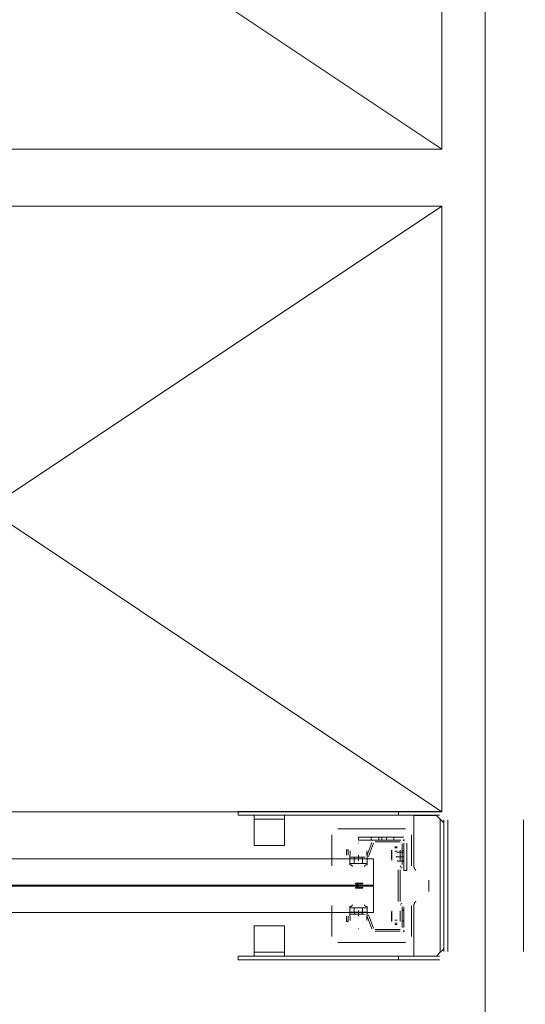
# Model space of a CAD drawing. Header units: millimetres. Extents: x -12989 to 357906, y -50379 to 30884.
# Tile 136 of 256: x 17384 to 18052, y 612 to 1913. Entities that reach past the tile are written whole.
import ezdxf
from ezdxf.enums import TextEntityAlignment as Align

# ---------------------------------------------------------------- set-up
doc = ezdxf.new("R2010")
doc.units = ezdxf.units.MM
doc.header["$MEASUREMENT"] = 0
doc.linetypes.add('MITTE2', pattern=[112.5, 75, -12.5, 12.5, -12.5])
doc.layers.add('Nowe_A_WYM_ZEWNETRZNE', color=7, linetype='Continuous')
doc.layers.add('Nowe_Warstwa IFC.Import IFC', color=7, linetype='Continuous')
for name, color, linetype, lineweight in [('Nowe_A_WYM_ZEWNETRZNE_Nr_pióra__1', 7, 'Continuous', 13), ('Nowe_A_WYM_ZEWNETRZNE_Nr_pióra__45', 7, 'Continuous', 15), ('Nowe_A_WYM_ZEWNETRZNE_Nr_pióra__85', 7, 'Continuous', 13), ('Nowe_REGAŁY_Nr_pióra__18', 9, 'Continuous', 13), ('Nowe_Warstwa IFC.Import IFC_Nr_pióra__1', 7, 'Continuous', 13), ('Nowe_Warstwa IFC.Import IFC_Nr_pióra__4', 7, 'Continuous', 13)]:
    doc.layers.add(name, color=color, linetype=linetype, lineweight=lineweight)
doc.styles.add('STYL_AUTOMATYCZNY_2', font='arial.ttf')
doc.styles.add('STYL_AUTOMATYCZNY_3', font='arial.ttf')
doc.dimstyles.new('STYL_AUTOMATYCZNY__1', dxfattribs={"dimtxt": 139.999998, "dimasz": 71.25, "dimexe": 0.18, "dimexo": 0.0625, "dimgap": 0, "dimtad": 1, "dimtih": 1, "dimtoh": 1, "dimdec": 0, "dimlfac": 0.1, "dimzin": 0, "dimdsep": 46, "dimtxsty": 'STYL_AUTOMATYCZNY_3', "dimblk": 'ARROWHEAD_6', "dimblk1": 'ARROWHEAD_6', "dimblk2": 'ARROWHEAD_6', "dimcen": 0.09, "dimse1": 1, "dimse2": 1, "dimclrd": 7, "dimclre": 7, "dimclrt": 7, "dimadec": 0, "dimazin": 0, "dimtfac": 1, "dimtdec": 4, "dimtmove": 0, "dimatfit": 3, "dimfxl": 0, "dimtolj": 1, "dimtzin": 0, "dimarcsym": 0})
doc.dimstyles.new('STYL_AUTOMATYCZNY__2', dxfattribs={"dimtxt": 139.999998, "dimasz": 71.25, "dimexe": 0.18, "dimexo": 0.0625, "dimgap": 0, "dimtad": 1, "dimdec": 0, "dimlfac": 0.1, "dimzin": 0, "dimdsep": 46, "dimtxsty": 'STYL_AUTOMATYCZNY_3', "dimblk": 'ARROWHEAD_6', "dimblk1": 'ARROWHEAD_6', "dimblk2": 'ARROWHEAD_6', "dimcen": 0.09, "dimse1": 1, "dimse2": 1, "dimclrd": 7, "dimclre": 7, "dimclrt": 7, "dimadec": 0, "dimazin": 0, "dimtfac": 1, "dimtdec": 4, "dimtmove": 0, "dimatfit": 3, "dimfxl": 0, "dimtolj": 1, "dimtzin": 0, "dimarcsym": 0})

# ---------------------------------------------------------------- blocks, each defined once
blk = doc.blocks.new('Standardowy znacznik osi[100]_1', base_point=(17999.3, 17223.7))
at = {"layer": 'Nowe_Warstwa IFC.Import IFC_Nr_pióra__4', "color": 7, "linetype": 'Continuous', "lineweight": 13}
blk.add_line((17999.3, 17223.7), (17999.3, -2567.4), dxfattribs=at)
at = {"layer": 'Nowe_Warstwa IFC.Import IFC_Nr_pióra__1', "color": 7, "lineweight": 13, "style": 'STYL_AUTOMATYCZNY_2'}
for tag, p in [('AC_MarkerText_1_0', (17999.3, 17561.2)), ('AC_MarkerText_1_1', (17999.3, -2729.9))]:
    blk.add_attdef(tag, text='', height=175, rotation=360, dxfattribs=at).set_placement(p, align=Align.TOP_CENTER)
blk = doc.blocks.new('*D267')
at = {"layer": 'Nowe_A_WYM_ZEWNETRZNE_Nr_pióra__45', "color": 7, "linetype": 'Continuous', "lineweight": 15}
for p, q in [((-1341, 187.5), (-1266, 112.5)), ((-1341, 37.5), (-1266, -37.5))]:
    blk.add_line(p, q, dxfattribs=at)
at = {"layer": 'Nowe_A_WYM_ZEWNETRZNE_Nr_pióra__85', "color": 7, "linetype": 'Continuous', "lineweight": 13}
for p, q in [((-1303.5, 150), (-1303.5, 6849.8)), ((-1233.2, 150), (-1373.8, 150)), ((-1303.5, 0), (-1303.5, 150)), ((-1233.2, 0), (-1373.8, 0)), ((-1303.5, -56.2), (-1303.5, 0))]:
    blk.add_line(p, q, dxfattribs=at)
at = {"layer": 'Nowe_A_WYM_ZEWNETRZNE_Nr_pióra__1', "color": 7, "lineweight": 13, "insert": (-1331.5, -251.1), "char_height": 140, "attachment_point": 7, "rotation": 90, "style": 'STYL_AUTOMATYCZNY_3'}
blk.add_mtext('\\A1;{\\pql;\\fArial|b0|i0|c238|p0;\\W1.000000;15}', dxfattribs=at)
blk = doc.blocks.new('ARROWHEAD_6')
at = {"color": 0, "linetype": 'Continuous', "lineweight": 0}
for p, q in [((-0.5, -0.5), (0.5, 0.5)), ((0, 0), (-1, 0))]:
    blk.add_line(p, q, dxfattribs=at)
blk = doc.blocks.new('*D268')
at = {"layer": 'Nowe_A_WYM_ZEWNETRZNE_Nr_pióra__45', "color": 7, "linetype": 'Continuous', "lineweight": 15}
blk.add_line((-1341, 187.5), (-1266, 112.5), dxfattribs=at)
at = {"layer": 'Nowe_A_WYM_ZEWNETRZNE_Nr_pióra__85', "color": 7, "linetype": 'Continuous', "lineweight": 13}
blk.add_line((-1303.5, 150), (-1303.5, 6849.8), dxfattribs=at)
blk = doc.blocks.new('*D269')
at = {"layer": 'Nowe_A_WYM_ZEWNETRZNE_Nr_pióra__45', "color": 7, "linetype": 'Continuous', "lineweight": 15}
for p, q in [((-1341, 6887.3), (-1266, 6812.3)), ((-1341, 187.5), (-1266, 112.5))]:
    blk.add_line(p, q, dxfattribs=at)
at = {"layer": 'Nowe_A_WYM_ZEWNETRZNE_Nr_pióra__85', "color": 7, "linetype": 'Continuous', "lineweight": 13}
for p, q in [((-1233.2, 6849.8), (-1373.8, 6849.8)), ((-1303.5, 150), (-1303.5, 6849.8))]:
    blk.add_line(p, q, dxfattribs=at)
at = {"layer": 'Nowe_A_WYM_ZEWNETRZNE_Nr_pióra__1', "color": 7, "lineweight": 13, "char_height": 140, "attachment_point": 7, "rotation": 90, "style": 'STYL_AUTOMATYCZNY_3'}
for s, insert in [('\\A1;{\\pql;\\fArial|b0|i0|c238|p0;\\W1.000000;15}', (-1331.5, 6598.8)), ('\\A1;{\\pql;\\fArial|b0|i0|c238|p0;\\W1.000000;670}', (-1331.5, 3233))]:
    blk.add_mtext(s, dxfattribs=dict(at, insert=insert))
blk = doc.blocks.new('*D308')
at = {"layer": 'Nowe_A_WYM_ZEWNETRZNE_Nr_pióra__45', "color": 7, "linetype": 'Continuous', "lineweight": 15}
for p, q in [((37171.6, 187.5), (37246.6, 112.5)), ((37171.6, 37.5), (37246.6, -37.5))]:
    blk.add_line(p, q, dxfattribs=at)
at = {"layer": 'Nowe_A_WYM_ZEWNETRZNE_Nr_pióra__85', "color": 7, "linetype": 'Continuous', "lineweight": 13}
for p, q in [((37209.1, 150), (37209.1, 14850)), ((37279.4, 150), (37138.8, 150)), ((37209.1, 0), (37209.1, 150)), ((37279.4, 0), (37138.8, 0)), ((37209.1, -56.2), (37209.1, 0))]:
    blk.add_line(p, q, dxfattribs=at)
at = {"layer": 'Nowe_A_WYM_ZEWNETRZNE_Nr_pióra__1', "color": 7, "lineweight": 13, "insert": (37181.1, -251.1), "char_height": 140, "attachment_point": 7, "rotation": 90, "style": 'STYL_AUTOMATYCZNY_3'}
blk.add_mtext('\\A1;{\\pql;\\fArial|b0|i0|c238|p0;\\W1.000000;15}', dxfattribs=at)
blk = doc.blocks.new('*D310')
at = {"layer": 'Nowe_A_WYM_ZEWNETRZNE_Nr_pióra__45', "color": 7, "linetype": 'Continuous', "lineweight": 15}
for p, q in [((37171.6, 14887.5), (37246.6, 14812.5)), ((37171.6, 187.5), (37246.6, 112.5))]:
    blk.add_line(p, q, dxfattribs=at)
at = {"layer": 'Nowe_A_WYM_ZEWNETRZNE_Nr_pióra__85', "color": 7, "linetype": 'Continuous', "lineweight": 13}
for p, q in [((37209.1, 150), (37209.1, 14850)), ((37279.4, 150), (37138.8, 150)), ((37209.1, 0), (37209.1, 150))]:
    blk.add_line(p, q, dxfattribs=at)
at = {"layer": 'Nowe_A_WYM_ZEWNETRZNE_Nr_pióra__1', "color": 7, "lineweight": 13, "char_height": 140, "attachment_point": 7, "rotation": 90, "style": 'STYL_AUTOMATYCZNY_3'}
for s, insert in [('\\A1;{\\pql;\\fArial|b0|i0|c238|p0;\\W1.000000;15}', (37181.1, 14598.9)), ('\\A1;{\\pql;\\fArial|b0|i0|c238|p0;\\W1.000000;1\xa0470}', (37181.1, 7153))]:
    blk.add_mtext(s, dxfattribs=dict(at, insert=insert))
blk = doc.blocks.new('*D311')
at = {"layer": 'Nowe_A_WYM_ZEWNETRZNE_Nr_pióra__45', "color": 7, "linetype": 'Continuous', "lineweight": 15}
blk.add_line((37171.6, 14887.5), (37246.6, 14812.5), dxfattribs=at)
at = {"layer": 'Nowe_A_WYM_ZEWNETRZNE_Nr_pióra__85', "color": 7, "linetype": 'Continuous', "lineweight": 13}
blk.add_line((37209.1, 150), (37209.1, 14850), dxfattribs=at)
blk = doc.blocks.new('*D312')
at = {"layer": 'Nowe_A_WYM_ZEWNETRZNE_Nr_pióra__45', "color": 7, "linetype": 'Continuous', "lineweight": 15}
for p, q in [((37246.6, 14962.5), (37171.6, 15037.5)), ((37171.6, 14887.5), (37246.6, 14812.5))]:
    blk.add_line(p, q, dxfattribs=at)
at = {"layer": 'Nowe_A_WYM_ZEWNETRZNE_Nr_pióra__85', "color": 7, "linetype": 'Continuous', "lineweight": 13}
for p, q in [((37209.1, 15000), (37209.1, 15056.3)), ((37279.4, 15000), (37138.8, 15000)), ((37209.1, 14850), (37209.1, 15000)), ((37279.4, 14850), (37138.8, 14850)), ((37209.1, 150), (37209.1, 14850))]:
    blk.add_line(p, q, dxfattribs=at)
blk = doc.blocks.new('*D325')
at = {"layer": 'Nowe_A_WYM_ZEWNETRZNE_Nr_pióra__45', "color": 7, "linetype": 'Continuous', "lineweight": 15}
for p, q in [((5753.2, -1542.1), (5678.2, -1617.1)), ((36387.5, -1542.1), (36312.5, -1617.1))]:
    blk.add_line(p, q, dxfattribs=at)
at = {"layer": 'Nowe_A_WYM_ZEWNETRZNE_Nr_pióra__85', "color": 7, "linetype": 'Continuous', "lineweight": 13}
for p, q in [((5715.7, -1649.9), (5715.7, -1509.3)), ((36350, -1649.9), (36350, -1509.3)), ((5715.7, -1579.6), (36350, -1579.6))]:
    blk.add_line(p, q, dxfattribs=at)
at = {"layer": 'Nowe_A_WYM_ZEWNETRZNE_Nr_pióra__1', "color": 7, "lineweight": 13, "char_height": 140, "attachment_point": 7, "style": 'STYL_AUTOMATYCZNY_3'}
for s, insert in [('\\A1;{\\pql;\\fArial|b0|i0|c238|p0;\\W1.000000;3\xa0063}', (20685.9, -1551.6)), ('\\A1;{\\pql;\\fArial|b0|i0|c238|p0;\\W1.000000;15}', (36098.9, -1551.6))]:
    blk.add_mtext(s, dxfattribs=dict(at, insert=insert))
blk = doc.blocks.new('*D327')
at = {"layer": 'Nowe_A_WYM_ZEWNETRZNE_Nr_pióra__45', "color": 7, "linetype": 'Continuous', "lineweight": 15}
for p, q in [((36387.5, -1542.1), (36312.5, -1617.1)), ((36462.5, -1617.1), (36537.5, -1542.1))]:
    blk.add_line(p, q, dxfattribs=at)
at = {"layer": 'Nowe_A_WYM_ZEWNETRZNE_Nr_pióra__85', "color": 7, "linetype": 'Continuous', "lineweight": 13}
for p, q in [((36350, -1649.9), (36350, -1509.3)), ((36500, -1649.9), (36500, -1509.3)), ((5715.7, -1579.6), (36350, -1579.6)), ((36350, -1579.6), (36500, -1579.6)), ((36500, -1579.6), (36556.2, -1579.6))]:
    blk.add_line(p, q, dxfattribs=at)
blk = doc.blocks.new('*D397')
at = {"layer": 'Nowe_A_WYM_ZEWNETRZNE_Nr_pióra__45', "color": 7, "linetype": 'Continuous', "lineweight": 15}
for p, q in [((1158.9, 187.5), (1233.9, 112.5)), ((1158.9, 37.5), (1233.9, -37.5))]:
    blk.add_line(p, q, dxfattribs=at)
at = {"layer": 'Nowe_A_WYM_ZEWNETRZNE_Nr_pióra__85', "color": 7, "linetype": 'Continuous', "lineweight": 13}
for p, q in [((1196.4, 150), (1196.4, 3150)), ((1266.7, 150), (1126.1, 150)), ((1196.4, 0), (1196.4, 150)), ((1266.7, 0), (1126.1, 0)), ((1196.4, -56.2), (1196.4, 0))]:
    blk.add_line(p, q, dxfattribs=at)
at = {"layer": 'Nowe_A_WYM_ZEWNETRZNE_Nr_pióra__1', "color": 7, "lineweight": 13, "insert": (1168.4, -251.1), "char_height": 140, "attachment_point": 7, "rotation": 90, "style": 'STYL_AUTOMATYCZNY_3'}
blk.add_mtext('\\A1;{\\pql;\\fArial|b0|i0|c238|p0;\\W1.000000;15}', dxfattribs=at)
blk = doc.blocks.new('*D398')
at = {"layer": 'Nowe_A_WYM_ZEWNETRZNE_Nr_pióra__45', "color": 7, "linetype": 'Continuous', "lineweight": 15}
for p, q in [((1158.9, 3187.5), (1233.9, 3112.5)), ((1158.9, 187.5), (1233.9, 112.5))]:
    blk.add_line(p, q, dxfattribs=at)
at = {"layer": 'Nowe_A_WYM_ZEWNETRZNE_Nr_pióra__85', "color": 7, "linetype": 'Continuous', "lineweight": 13}
for p, q in [((1266.7, 3150), (1126.1, 3150)), ((1196.4, 150), (1196.4, 3150))]:
    blk.add_line(p, q, dxfattribs=at)
at = {"layer": 'Nowe_A_WYM_ZEWNETRZNE_Nr_pióra__1', "color": 7, "lineweight": 13, "char_height": 140, "attachment_point": 7, "rotation": 90, "style": 'STYL_AUTOMATYCZNY_3'}
for s, insert in [('\\A1;{\\pql;\\fArial|b0|i0|c238|p0;\\W1.000000;15}', (1168.4, 2898.9)), ('\\A1;{\\pql;\\fArial|b0|i0|c238|p0;\\W1.000000;300}', (1168.4, 1383))]:
    blk.add_mtext(s, dxfattribs=dict(at, insert=insert))
blk = doc.blocks.new('*D406')
at = {"layer": 'Nowe_A_WYM_ZEWNETRZNE_Nr_pióra__45', "color": 7, "linetype": 'Continuous', "lineweight": 15}
for p, q in [((4921.7, 187.5), (4996.7, 112.5)), ((4921.7, 37.5), (4996.7, -37.5))]:
    blk.add_line(p, q, dxfattribs=at)
at = {"layer": 'Nowe_A_WYM_ZEWNETRZNE_Nr_pióra__85', "color": 7, "linetype": 'Continuous', "lineweight": 13}
for p, q in [((4959.2, 150), (4959.2, 1850)), ((5029.5, 150), (4888.9, 150)), ((4959.2, 0), (4959.2, 150)), ((5029.5, 0), (4888.9, 0)), ((4959.2, -56.2), (4959.2, 0))]:
    blk.add_line(p, q, dxfattribs=at)
at = {"layer": 'Nowe_A_WYM_ZEWNETRZNE_Nr_pióra__1', "color": 7, "lineweight": 13, "insert": (4931.2, -251.1), "char_height": 140, "attachment_point": 7, "rotation": 90, "style": 'STYL_AUTOMATYCZNY_3'}
blk.add_mtext('\\A1;{\\pql;\\fArial|b0|i0|c238|p0;\\W1.000000;15}', dxfattribs=at)
blk = doc.blocks.new('*D407')
at = {"layer": 'Nowe_A_WYM_ZEWNETRZNE_Nr_pióra__45', "color": 7, "linetype": 'Continuous', "lineweight": 15}
for p, q in [((4921.7, 1887.5), (4996.7, 1812.5)), ((4921.7, 187.5), (4996.7, 112.5))]:
    blk.add_line(p, q, dxfattribs=at)
at = {"layer": 'Nowe_A_WYM_ZEWNETRZNE_Nr_pióra__85', "color": 7, "linetype": 'Continuous', "lineweight": 13}
for p, q in [((5029.5, 1850), (4888.9, 1850)), ((4959.2, 150), (4959.2, 1850))]:
    blk.add_line(p, q, dxfattribs=at)
at = {"layer": 'Nowe_A_WYM_ZEWNETRZNE_Nr_pióra__1', "color": 7, "lineweight": 13, "char_height": 140, "attachment_point": 7, "rotation": 90, "style": 'STYL_AUTOMATYCZNY_3'}
for s, insert in [('\\A1;{\\pql;\\fArial|b0|i0|c238|p0;\\W1.000000;15}', (4931.2, 1598.9)), ('\\A1;{\\pql;\\fArial|b0|i0|c238|p0;\\W1.000000;170}', (4931.2, 733))]:
    blk.add_mtext(s, dxfattribs=dict(at, insert=insert))

msp = doc.modelspace()

# ---------------------------------------------------------------- linework, layer by layer
at = {"layer": 'Nowe_REGAŁY_Nr_pióra__18', "color": 9, "linetype": 'Continuous', "lineweight": 13}
for p, q in [((17673, 862), (17673, 867)), ((17939, 867), (17673, 867)), ((17673, 862), (17939, 862)), ((17694.2, 860), (17694.2, 862)), ((17694.2, 860), (17694.2, 857)), ((17734.2, 862), (17734.2, 860)), ((17734.2, 857), (17734.2, 860)), ((17885, 862), (17885, 867)), ((17908, 861.8), (17905, 861.8)), ((17905, 796.4), (17905, 861.8)), ((17908, 861.8), (17934, 861.8)), ((17934, 861.8), (17935, 861.8)), ((17940, 856.8), (17935, 861.8)), ((17734.2, 857), (17694.2, 857)), ((17694.2, 851), (17694.2, 857)), ((17694.2, 825), (17694.2, 851)), ((17734.2, 857), (17734.2, 851)), ((17734.2, 851), (17734.2, 825)), ((17940, 856.8), (17943, 853.8)), ((17940, 681), (17940, 856.8)), ((17945, 851.8), (17943, 853.8)), ((17945, 856), (17945, 682)), ((17950, 856), (17950, 682)), ((18050, 856), (18050, 682)), ((17797, 836), (17797, 795.2)), ((17894, 844), (17805, 844)), ((17892, 833), (17832, 833)), ((17832, 829), (17832, 833)), ((17849, 829), (17849, 833)), ((17859, 829), (17859, 833)), ((17863, 829), (17863, 833)), ((17869, 829), (17869, 833)), ((17879, 829), (17879, 833)), ((17902, 795.2), (17902, 836)), ((17694.2, 825), (17694.2, 822)), ((17734.2, 822), (17694.2, 822)), ((17734.2, 822), (17734.2, 825)), ((17832.2, 825.6), (17831.8, 825.6)), ((17832, 829), (17888, 829)), ((17849.7, 825.9), (17843.3, 808.4)), ((17845.4, 807.6), (17851.8, 825.1)), ((17887.2, 829), (17854.1, 829)), ((17854.1, 826.8), (17887.2, 826.8)), ((17883.1, 820.1), (17879.9, 820.1)), ((17889.7, 824.3), (17889.7, 797.1)), ((17892.9, 829), (17891.1, 829)), ((17892, 829.9), (17892, 828.1)), ((17892, 825), (17892, 789)), ((17892, 797.1), (17892, 824.3)), ((17896, 789), (17896, 825)), ((17816.2, 816.5), (17816.2, 809.3)), ((17818.5, 816.5), (17816.2, 816.5)), ((17818.5, 809.3), (17818.5, 816.5)), ((17820.9, 815), (17820.5, 804.3)), ((17841, 806.8), (17821, 806.8)), ((17826.8, 806.8), (17826.8, 804.5)), ((17837.1, 806.8), (17837.1, 804.5)), ((17843.5, 804.3), (17843.1, 815)), ((17875.9, 816.1), (17875.9, 803.9)), ((17876, 811.7), (17876, 815.9)), ((17876, 805.1), (17876, 811.7)), ((17880, 818.8), (17883, 818.8)), ((17880, 814.5), (17883, 814.5)), ((17882.1, 807.9), (17882.1, 806.6)), ((17883.1, 812.3), (17884.5, 813.3)), ((17892, 807.3), (17883.2, 807.3)), ((17892, 813.3), (17884.5, 813.3)), ((17887, 815.9), (17887, 811.7)), ((17887, 811.7), (17887, 805.1)), ((17887.1, 803.9), (17887.1, 816.1)), ((17892, 815.5), (17889.7, 815.5)), ((17820.5, 804.3), (17820.5, 804.3)), ((17820.5, 804.3), (17820.5, 797.8)), ((17820.6, 798.3), (17820.6, 804.3)), ((17821, 804.3), (17820.6, 804.3)), ((17821, 798.3), (17820.6, 798.3)), ((17821, 804.5), (17841, 804.5)), ((17831.9, 804.3), (17821, 804.3)), ((17821, 798.3), (17831.9, 798.3)), ((17826.5, 804.3), (17826.5, 798.3)), ((17832.1, 804.3), (17831.9, 804.3)), ((17832.1, 798.3), (17831.9, 798.3)), ((17843, 804.3), (17832.1, 804.3)), ((17832.1, 798.3), (17843, 798.3)), ((17837.5, 804.3), (17837.5, 798.3)), ((17843.4, 804.3), (17843, 804.3)), ((17843.4, 798.3), (17843, 798.3)), ((17843.4, 798.5), (17843.4, 804.3)), ((17843.5, 797.8), (17843.5, 804.3)), ((17843.5, 804.3), (17843.5, 804.3)), ((17843.5, 800), (17843.5, 796.6)), ((17875.9, 803.9), (17876, 803.9)), ((17876, 802.3), (17876, 805.1)), ((17876, 803.9), (17876, 802.3)), ((17876, 802.3), (17876, 802.3)), ((17876, 802.3), (17876, 802.3)), ((17884.5, 801.2), (17883.1, 802.2)), ((17892, 801.2), (17884.5, 801.2)), ((17887, 802.3), (17887, 805.1)), ((17887, 802.3), (17887, 803.9)), ((17887, 803.9), (17887.1, 803.9)), ((17887, 802.3), (17887, 802.3)), ((17887, 802.3), (17887, 802.3)), ((17888.5, 794.9), (17887.1, 794.1)), ((17889.7, 802), (17892, 802)), ((17889.7, 801.5), (17892, 801.5)), ((17884.7, 790), (17884.7, 748)), ((17887, 748), (17887, 790)), ((17888.2, 792.1), (17889.6, 792.9)), ((17896, 789), (17892, 789)), ((17832.1, 769), (17828.2, 766.4)), ((17828.3, 771.6), (17832.1, 769)), ((17837.5, 772.5), (17828.5, 772.5)), ((17830.1, 771.5), (17837.5, 771.5)), ((17833.2, 769.5), (17830.1, 771.5)), ((17830.1, 766.5), (17833.2, 768.5)), ((17925, 761.4), (17925, 776.4)), ((17828.5, 765.5), (17837.5, 765.5)), ((17837.5, 766.5), (17830.1, 766.5)), ((17797, 742.9), (17797, 702)), ((17820.5, 738), (17820.5, 741.4)), ((17843.5, 741.4), (17843.5, 738)), ((17887.1, 743.9), (17888.5, 743.1)), ((17889.6, 745.1), (17888.2, 745.9)), ((17902, 702), (17902, 742.9)), ((17905, 676), (17905, 741.5)), ((17816.2, 728.8), (17816.2, 721.5)), ((17818.5, 721.5), (17818.5, 728.8)), ((17820.5, 740.3), (17820.5, 733.8)), ((17820.5, 733.8), (17820.5, 733.8)), ((17820.5, 733.8), (17820.9, 723)), ((17821, 739.8), (17820.6, 739.8)), ((17820.6, 739.5), (17820.6, 733.8)), ((17821, 733.8), (17820.6, 733.8)), ((17831.9, 739.8), (17821, 739.8)), ((17821, 733.8), (17831.9, 733.8)), ((17841, 733.5), (17821, 733.5)), ((17821, 731.3), (17841, 731.3)), ((17826.5, 733.8), (17826.5, 739.8)), ((17826.8, 733.5), (17826.8, 731.3)), ((17832.1, 739.8), (17831.9, 739.8)), ((17832.1, 733.8), (17831.9, 733.8)), ((17843, 739.8), (17832.1, 739.8)), ((17832.1, 733.8), (17843, 733.8)), ((17837.1, 733.5), (17837.1, 731.3)), ((17837.5, 733.8), (17837.5, 739.8)), ((17843.4, 739.8), (17843, 739.8)), ((17843.4, 733.8), (17843, 733.8)), ((17843.1, 723), (17843.5, 733.8)), ((17843.3, 729.6), (17849.7, 712.1)), ((17843.4, 733.8), (17843.4, 739.5)), ((17843.5, 733.8), (17843.5, 740.3)), ((17843.5, 733.8), (17843.5, 733.8)), ((17851.8, 712.9), (17845.4, 730.4)), ((17876, 734.1), (17875.9, 734.1)), ((17875.9, 734.1), (17875.9, 721.9)), ((17876, 735.7), (17876, 735.8)), ((17876, 735.8), (17876, 735.8)), ((17876, 735.8), (17876, 734.1)), ((17876, 735.7), (17876, 732.9)), ((17876, 732.9), (17876, 726.3)), ((17887, 734.1), (17887, 735.8)), ((17887, 735.8), (17887, 735.8)), ((17887, 735.8), (17887, 735.7)), ((17887, 735.7), (17887, 732.9)), ((17887.1, 734.1), (17887, 734.1)), ((17887, 726.3), (17887, 732.9)), ((17887.1, 721.9), (17887.1, 734.1)), ((17889.7, 741), (17889.7, 713.8)), ((17892, 736.5), (17889.7, 736.5)), ((17892, 736), (17889.7, 736)), ((17892, 713.8), (17892, 741)), ((17694.2, 716), (17694.2, 713)), ((17694.2, 716), (17734.2, 716)), ((17734.2, 713), (17734.2, 716)), ((17816.2, 721.5), (17818.5, 721.5)), ((17876, 722.1), (17876, 726.3)), ((17879.9, 717.9), (17883.1, 717.9)), ((17880, 723.5), (17883, 723.5)), ((17880, 719.3), (17883, 719.3)), ((17887, 726.3), (17887, 722.1)), ((17889.7, 722.5), (17892, 722.5)), ((17694.2, 687), (17694.2, 713)), ((17734.2, 713), (17734.2, 687)), ((17831.8, 712.5), (17832.2, 712.5)), ((17887.2, 711.3), (17854.1, 711.3)), ((17854.1, 709), (17887.2, 709)), ((17892.9, 709), (17891.1, 709)), ((17892, 709.9), (17892, 708.1)), ((17805, 694), (17894, 694)), ((17694.2, 681), (17694.2, 687)), ((17694.2, 681), (17694.2, 678)), ((17694.2, 681), (17734.2, 681)), ((17694.2, 676), (17694.2, 678)), ((17734.2, 687), (17734.2, 681)), ((17734.2, 678), (17734.2, 681)), ((17734.2, 678), (17734.2, 676)), ((17935, 676), (17940, 681)), ((17943, 684), (17940, 681)), ((17943, 684), (17945, 686)), ((17673, 676), (17673, 671)), ((17939, 676), (17673, 676)), ((17939, 671), (17673, 671)), ((17885, 671), (17885, 676))]:
    msp.add_line(p, q, dxfattribs=at)
at = {"layer": 'Nowe_REGAŁY_Nr_pióra__18', "color": 9, "linetype": 'MITTE2', "lineweight": 13}
for p, q in [((17832, 809.3), (17832, 802)), ((17832, 736), (17832, 728.8))]:
    msp.add_line(p, q, dxfattribs=at)
at = {"layer": 'Nowe_REGAŁY_Nr_pióra__18', "color": 9, "linetype": 'Continuous', "lineweight": 13}
for points in [[(16742, 1741.6), (17942, 1741.6), (17942, 2541.6), (16742, 2541.6), (16742, 1741.6), (17942, 2541.6), (16742, 2541.6), (17942, 1741.6)], [(16742, 866.6), (17942, 866.6), (17942, 1666.6), (16742, 1666.6), (16742, 866.6), (17942, 1666.6), (16742, 1666.6), (17942, 866.6)]]:
    msp.add_lwpolyline(points, dxfattribs=at)
for points in [[(16832, 804.5), (16832, 769.5), (17852, 769.5), (17852, 804.5)], [(16832, 768.5), (16832, 733.5), (17852, 733.5), (17852, 768.5)]]:
    msp.add_lwpolyline(points, close=True, dxfattribs=at)
at = {"layer": 'Nowe_REGAŁY_Nr_pióra__18', "color": 9, "linetype": 'Continuous', "lineweight": 13, "flags": 128}
for points in [[(17820.5, 796.6), (17820.5, 796.7), (17820.5, 796.8), (17820.5, 796.9), (17820.5, 797.1), (17820.5, 797.2), (17820.5, 797.3), (17820.6, 797.4), (17820.6, 797.5), (17820.6, 797.6), (17820.6, 797.7), (17820.6, 797.7), (17820.6, 797.8), (17820.6, 797.9), (17820.6, 798), (17820.6, 798), (17820.6, 798.1), (17820.6, 798.1), (17820.6, 798.2), (17820.6, 798.2), (17820.6, 798.2), (17820.6, 798.2), (17820.6, 798.3), (17820.6, 798.3)], [(17824, 794.3), (17824, 794.4), (17824, 794.6), (17823.9, 794.7), (17823.9, 794.9), (17823.8, 795.1), (17823.7, 795.2), (17823.6, 795.3), (17823.5, 795.5), (17823.4, 795.6), (17823.3, 795.7), (17823.1, 795.8), (17823, 795.9), (17822.8, 796), (17822.6, 796.1), (17822.4, 796.2), (17822.3, 796.3), (17822.1, 796.4), (17821.9, 796.4), (17821.6, 796.5), (17821.4, 796.5), (17821.2, 796.5), (17821, 796.6), (17820.8, 796.6), (17820.5, 796.6)], [(17843.5, 796.6), (17843.2, 796.6), (17843, 796.6), (17842.8, 796.5), (17842.6, 796.5), (17842.4, 796.5), (17842.1, 796.4), (17841.9, 796.4), (17841.7, 796.3), (17841.5, 796.2), (17841.4, 796.1), (17841.2, 796.1), (17841, 796), (17840.9, 795.8), (17840.7, 795.7), (17840.6, 795.6), (17840.5, 795.5), (17840.4, 795.3), (17840.3, 795.2), (17840.2, 795.1), (17840.1, 794.9), (17840.1, 794.7), (17840, 794.6), (17840, 794.4), (17840, 794.3)], [(17843.4, 804.3), (17843.4, 804.2), (17843.4, 804.2), (17843.4, 804.1), (17843.4, 804.1), (17843.4, 804), (17843.4, 803.9), (17843.4, 803.8), (17843.4, 803.6), (17843.4, 803.5), (17843.4, 803.3), (17843.4, 803.2), (17843.4, 803), (17843.4, 802.8), (17843.4, 802.5), (17843.4, 802.3), (17843.4, 802.1), (17843.5, 801.8), (17843.5, 801.5), (17843.5, 801.3), (17843.5, 801), (17843.5, 800.7), (17843.5, 800.4), (17843.5, 800)], [(17843.5, 796.6), (17843.5, 796.7), (17843.5, 796.8), (17843.5, 797), (17843.5, 797.1), (17843.5, 797.2), (17843.5, 797.3), (17843.4, 797.4), (17843.4, 797.5), (17843.4, 797.6), (17843.4, 797.7), (17843.4, 797.7), (17843.4, 797.8), (17843.4, 797.9), (17843.4, 798), (17843.4, 798), (17843.4, 798.1), (17843.4, 798.1), (17843.4, 798.2), (17843.4, 798.2), (17843.4, 798.2), (17843.4, 798.2), (17843.4, 798.3), (17843.4, 798.3)], [(17908, 789.3), (17907.8, 789.5), (17907.5, 789.8), (17907.3, 790), (17907.1, 790.3), (17906.9, 790.6), (17906.7, 790.9), (17906.5, 791.1), (17906.3, 791.4), (17906.2, 791.7), (17906, 792), (17905.9, 792.3), (17905.7, 792.6), (17905.6, 792.9), (17905.5, 793.3), (17905.4, 793.6), (17905.3, 793.9), (17905.2, 794.2), (17905.2, 794.5), (17905.1, 794.8), (17905.1, 795.2), (17905, 795.5), (17905, 795.8), (17905, 796.1), (17905, 796.4)], [(17828.5, 772.5), (17828.5, 772.5), (17828.4, 772.5), (17828.4, 772.5), (17828.3, 772.5), (17828.3, 772.5), (17828.3, 772.5), (17828.3, 772.5), (17828.2, 772.5), (17828.2, 772.4), (17828.2, 772.4), (17828.1, 772.4), (17828.1, 772.4), (17828.1, 772.4), (17828.1, 772.3), (17828.1, 772.3), (17828.1, 772.3), (17828, 772.3), (17828, 772.2), (17828, 772.2), (17828, 772.2), (17828, 772.1), (17828, 772.1), (17828, 772), (17828, 772)], [(17828, 772), (17828, 772), (17828, 772), (17828, 771.9), (17828, 771.9), (17828, 771.9), (17828, 771.9), (17828, 771.9), (17828, 771.8), (17828, 771.8), (17828, 771.8), (17828.1, 771.8), (17828.1, 771.8), (17828.1, 771.7), (17828.1, 771.7), (17828.1, 771.7), (17828.1, 771.7), (17828.1, 771.7), (17828.1, 771.7), (17828.2, 771.6), (17828.2, 771.6), (17828.2, 771.6), (17828.2, 771.6), (17828.2, 771.6), (17828.3, 771.6)], [(17833.5, 769), (17833.5, 769), (17833.5, 769.1), (17833.5, 769.1), (17833.5, 769.1), (17833.5, 769.1), (17833.5, 769.1), (17833.5, 769.2), (17833.5, 769.2), (17833.5, 769.2), (17833.4, 769.2), (17833.4, 769.2), (17833.4, 769.3), (17833.4, 769.3), (17833.4, 769.3), (17833.4, 769.3), (17833.4, 769.3), (17833.3, 769.4), (17833.3, 769.4), (17833.3, 769.4), (17833.3, 769.4), (17833.3, 769.4), (17833.2, 769.4), (17833.2, 769.5), (17833.2, 769.5)], [(17833.2, 768.5), (17833.2, 768.6), (17833.2, 768.6), (17833.3, 768.6), (17833.3, 768.6), (17833.3, 768.6), (17833.3, 768.7), (17833.3, 768.7), (17833.4, 768.7), (17833.4, 768.7), (17833.4, 768.7), (17833.4, 768.7), (17833.4, 768.8), (17833.4, 768.8), (17833.4, 768.8), (17833.5, 768.8), (17833.5, 768.8), (17833.5, 768.9), (17833.5, 768.9), (17833.5, 768.9), (17833.5, 768.9), (17833.5, 768.9), (17833.5, 769), (17833.5, 769), (17833.5, 769)], [(17838, 772), (17838, 772), (17838, 772.1), (17838, 772.1), (17838, 772.2), (17838, 772.2), (17838, 772.2), (17838, 772.3), (17837.9, 772.3), (17837.9, 772.3), (17837.9, 772.3), (17837.9, 772.4), (17837.9, 772.4), (17837.9, 772.4), (17837.8, 772.4), (17837.8, 772.4), (17837.8, 772.5), (17837.7, 772.5), (17837.7, 772.5), (17837.7, 772.5), (17837.7, 772.5), (17837.6, 772.5), (17837.6, 772.5), (17837.5, 772.5), (17837.5, 772.5)], [(17837.5, 771.5), (17837.5, 771.5), (17837.6, 771.5), (17837.6, 771.5), (17837.7, 771.5), (17837.7, 771.5), (17837.7, 771.5), (17837.7, 771.5), (17837.8, 771.6), (17837.8, 771.6), (17837.8, 771.6), (17837.9, 771.6), (17837.9, 771.6), (17837.9, 771.7), (17837.9, 771.7), (17837.9, 771.7), (17837.9, 771.7), (17838, 771.8), (17838, 771.8), (17838, 771.8), (17838, 771.9), (17838, 771.9), (17838, 771.9), (17838, 772), (17838, 772)], [(17828.2, 766.4), (17828.2, 766.4), (17828.2, 766.4), (17828.2, 766.4), (17828.2, 766.4), (17828.1, 766.4), (17828.1, 766.4), (17828.1, 766.3), (17828.1, 766.3), (17828.1, 766.3), (17828.1, 766.3), (17828.1, 766.3), (17828.1, 766.3), (17828, 766.2), (17828, 766.2), (17828, 766.2), (17828, 766.2), (17828, 766.2), (17828, 766.1), (17828, 766.1), (17828, 766.1), (17828, 766.1), (17828, 766.1), (17828, 766), (17828, 766)], [(17828, 766), (17828, 766), (17828, 765.9), (17828, 765.9), (17828, 765.9), (17828, 765.8), (17828, 765.8), (17828, 765.8), (17828.1, 765.7), (17828.1, 765.7), (17828.1, 765.7), (17828.1, 765.7), (17828.1, 765.6), (17828.1, 765.6), (17828.2, 765.6), (17828.2, 765.6), (17828.2, 765.6), (17828.3, 765.6), (17828.3, 765.5), (17828.3, 765.5), (17828.3, 765.5), (17828.4, 765.5), (17828.4, 765.5), (17828.5, 765.5), (17828.5, 765.5)], [(17838, 766), (17838, 766.1), (17838, 766.1), (17838, 766.1), (17838, 766.2), (17838, 766.2), (17838, 766.2), (17838, 766.3), (17837.9, 766.3), (17837.9, 766.3), (17837.9, 766.3), (17837.9, 766.4), (17837.9, 766.4), (17837.9, 766.4), (17837.8, 766.4), (17837.8, 766.4), (17837.8, 766.5), (17837.7, 766.5), (17837.7, 766.5), (17837.7, 766.5), (17837.7, 766.5), (17837.6, 766.5), (17837.6, 766.5), (17837.5, 766.5), (17837.5, 766.5)], [(17837.5, 765.5), (17837.5, 765.5), (17837.6, 765.5), (17837.6, 765.5), (17837.7, 765.5), (17837.7, 765.5), (17837.7, 765.5), (17837.7, 765.6), (17837.8, 765.6), (17837.8, 765.6), (17837.8, 765.6), (17837.9, 765.6), (17837.9, 765.6), (17837.9, 765.7), (17837.9, 765.7), (17837.9, 765.7), (17837.9, 765.7), (17838, 765.8), (17838, 765.8), (17838, 765.8), (17838, 765.9), (17838, 765.9), (17838, 765.9), (17838, 766), (17838, 766)], [(17820.5, 741.4), (17820.8, 741.5), (17821, 741.5), (17821.2, 741.5), (17821.4, 741.5), (17821.6, 741.6), (17821.9, 741.6), (17822.1, 741.7), (17822.3, 741.7), (17822.4, 741.8), (17822.6, 741.9), (17822.8, 742), (17823, 742.1), (17823.1, 742.2), (17823.3, 742.3), (17823.4, 742.4), (17823.5, 742.5), (17823.6, 742.7), (17823.7, 742.8), (17823.8, 743), (17823.9, 743.1), (17823.9, 743.3), (17824, 743.4), (17824, 743.6), (17824, 743.8)], [(17820.5, 741.4), (17820.5, 741.3), (17820.5, 741.2), (17820.5, 741.1), (17820.5, 741), (17820.5, 740.8), (17820.5, 740.7), (17820.6, 740.6), (17820.6, 740.5), (17820.6, 740.4), (17820.6, 740.4), (17820.6, 740.3), (17820.6, 740.2), (17820.6, 740.1), (17820.6, 740.1), (17820.6, 740), (17820.6, 740), (17820.6, 739.9), (17820.6, 739.9), (17820.6, 739.8), (17820.6, 739.8), (17820.6, 739.8), (17820.6, 739.8), (17820.6, 739.8)], [(17840, 743.8), (17840, 743.6), (17840, 743.4), (17840.1, 743.3), (17840.1, 743.1), (17840.2, 743), (17840.3, 742.8), (17840.4, 742.7), (17840.5, 742.5), (17840.6, 742.4), (17840.7, 742.3), (17840.9, 742.2), (17841, 742.1), (17841.2, 742), (17841.4, 741.9), (17841.5, 741.8), (17841.7, 741.7), (17841.9, 741.7), (17842.1, 741.6), (17842.4, 741.6), (17842.6, 741.5), (17842.8, 741.5), (17843, 741.5), (17843.2, 741.4), (17843.5, 741.4)], [(17843.5, 741.4), (17843.5, 741.3), (17843.5, 741.2), (17843.5, 741.1), (17843.5, 741), (17843.5, 740.8), (17843.5, 740.7), (17843.4, 740.6), (17843.4, 740.5), (17843.4, 740.4), (17843.4, 740.4), (17843.4, 740.3), (17843.4, 740.2), (17843.4, 740.1), (17843.4, 740.1), (17843.4, 740), (17843.4, 740), (17843.4, 739.9), (17843.4, 739.9), (17843.4, 739.8), (17843.4, 739.8), (17843.4, 739.8), (17843.4, 739.8), (17843.4, 739.8)], [(17905, 741.4), (17905, 741.7), (17905, 742), (17905, 742.3), (17905.1, 742.7), (17905.1, 743), (17905.2, 743.3), (17905.2, 743.6), (17905.3, 743.9), (17905.4, 744.2), (17905.5, 744.6), (17905.6, 744.9), (17905.7, 745.2), (17905.9, 745.5), (17906, 745.8), (17906.2, 746.1), (17906.3, 746.4), (17906.5, 746.7), (17906.7, 747), (17906.9, 747.2), (17907.1, 747.5), (17907.3, 747.8), (17907.5, 748), (17907.8, 748.3), (17908, 748.6)], [(17820.6, 733.8), (17820.6, 733.8), (17820.6, 733.8), (17820.6, 733.9), (17820.6, 733.9), (17820.6, 734), (17820.6, 734.1), (17820.6, 734.3), (17820.6, 734.4), (17820.6, 734.5), (17820.6, 734.7), (17820.6, 734.9), (17820.6, 735.1), (17820.6, 735.3), (17820.6, 735.5), (17820.6, 735.7), (17820.6, 736), (17820.5, 736.2), (17820.5, 736.5), (17820.5, 736.8), (17820.5, 737.1), (17820.5, 737.4), (17820.5, 737.7), (17820.5, 738)], [(17843.4, 733.8), (17843.4, 733.8), (17843.4, 733.8), (17843.4, 733.9), (17843.4, 733.9), (17843.4, 734), (17843.4, 734.1), (17843.4, 734.3), (17843.4, 734.4), (17843.4, 734.5), (17843.4, 734.7), (17843.4, 734.9), (17843.4, 735.1), (17843.4, 735.3), (17843.4, 735.5), (17843.4, 735.7), (17843.4, 736), (17843.5, 736.2), (17843.5, 736.5), (17843.5, 736.8), (17843.5, 737), (17843.5, 737.3), (17843.5, 737.7), (17843.5, 738)]]:
    msp.add_lwpolyline(points, dxfattribs=at)

# ---------------------------------------------------------------- block references
at = {"layer": 'Nowe_Warstwa IFC.Import IFC', "color": 7, "linetype": 'Continuous', "lineweight": 13}
msp.add_blockref('Standardowy znacznik osi[100]_1', (17999.3, 17223.7), dxfattribs=at)

# ---------------------------------------------------------------- dimensions: what is measured, and where the dimension line sits
at = {"layer": 'Nowe_A_WYM_ZEWNETRZNE', "color": 7, "linetype": 'Continuous', "lineweight": 13}
for base, p1, p2, picture, middle in [((37209.1, 15000), (18000, 14850), (18000, 15000), '*D312', (37111.1, 14705.5)), ((37209.1, 14850), (18000, 150), (36350, 14850), '*D310', (37111.1, 7393.1)), ((37209.1043614, 14850), (36350, 14850), (18000, 14850), '*D311', (37111.1043625, 14849.8814173)), ((37209.1, 150), (18000, 0), (36350, 150), '*D308', (37111.1, -144.5)), ((-1303.5, 6849.8), (18000, 150), (2607.9, 6849.8), '*D269', (-1401.5, 3392.8)), ((-1303.5, 150), (18000, 0), (-350, 150), '*D267', (-1401.5, -144.5)), ((-1303.5145359, 150), (-350, 150), (18000, 150), '*D268', (-1401.5145349, 149.8814173)), ((1196.4, 3150), (18000, 150), (1657.9, 3150), '*D398', (1098.4, 1542.9)), ((1196.4, 150), (18000, 0), (18000, 150), '*D397', (1098.4, -144.5)), ((4959.2, 1850), (18000, 150), (4010.7, 1850), '*D407', (4861.2, 892.9)), ((4959.2, 150), (18000, 0), (18000, 150), '*D406', (4861.2, -144.5))]:
    dim = msp.add_linear_dim(base=base, p1=p1, p2=p2, angle=90, dimstyle='STYL_AUTOMATYCZNY__2', dxfattribs=at)
    dim.commit()
    dim.dimension.update_dxf_attribs({"geometry": picture, "text_midpoint": middle, "dimtype": 160, "text_rotation": 90})
for base, p1, p2, picture, middle in [((36350, -1579.6), (5715.7, 7500), (36350, 150), '*D325', (20926, -1481.6)), ((36500, -1579.6), (36350, 7500), (36500, 7500), '*D327', (36205.5, -1481.6))]:
    dim = msp.add_linear_dim(base=base, p1=p1, p2=p2, dimstyle='STYL_AUTOMATYCZNY__1', dxfattribs=at)
    dim.commit()
    dim.dimension.update_dxf_attribs({"geometry": picture, "text_midpoint": middle, "dimtype": 160})

doc.saveas('drawing.dxf')
